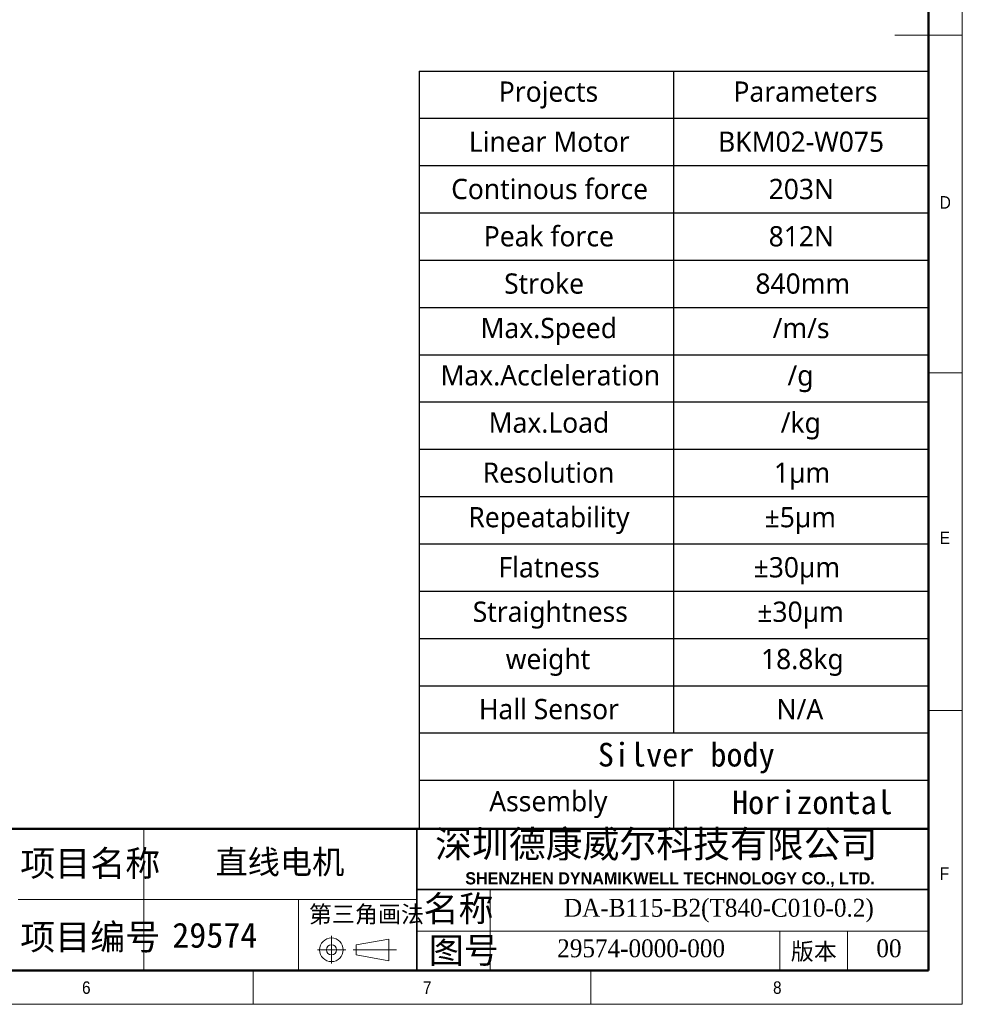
# Model space of a CAD drawing. Header units: millimetres. Extents: x 25 to 2075, y 25 to 1460.
# Tile 8 of 15: x 1377 to 2075, y 25 to 754. Entities that reach past the tile are written whole.
import ezdxf

# ---------------------------------------------------------------- set-up
doc = ezdxf.new("R2010")
doc.units = ezdxf.units.MM
doc.header["$LTSCALE"] = 5
doc.layers.add('文字_', color=7, linetype='Continuous')
doc.styles.add('SLDTEXTSTYLE0', font='MSYH.TTC', dxfattribs={"bigfont": 'bigfont'})
doc.styles.add('SLDTEXTSTYLE1', font='GOTHIC.TTF', dxfattribs={"width": 0.913})
doc.styles.add('SLDTEXTSTYLE10', font='MSYH.TTC')
doc.styles.add('SLDTEXTSTYLE11', font='SIMSUN.TTC')
doc.styles.add('SLDTEXTSTYLE4', font='SIMSUN.TTC', dxfattribs={"bigfont": 'bigfont'})
doc.styles.add('SLDTEXTSTYLE5', font='SIMHEI.TTF', dxfattribs={"bigfont": 'bigfont'})
doc.styles.add('SLDTEXTSTYLE6', font='ARIAL BOLD.TTF', dxfattribs={"width": 0.948})
doc.styles.add('SLDTEXTSTYLE7', font='TIMES NEW ROMAN.TTF', dxfattribs={"width": 0.933})
doc.styles.add('SLDTEXTSTYLE8', font='SIMHEI.TTF')

# ---------------------------------------------------------------- blocks, each defined once
blk = doc.blocks.new('SW_TABLEANNOTATION_1')
at = {"color": 0}
for p, q in [((0, 0), (0, -35)), ((0, 0), (188.42, 0)), ((188.42, 0), (188.42, -35)), ((188.42, 0), (376.85, 0)), ((376.85, 0), (376.85, -35)), ((0, -35), (0, -70)), ((0, -35), (188.42, -35)), ((188.42, -35), (188.42, -70)), ((188.42, -35), (376.85, -35)), ((376.85, -35), (376.85, -70)), ((0, -70), (0, -105)), ((0, -70), (188.42, -70)), ((188.42, -70), (188.42, -105)), ((188.42, -70), (376.85, -70)), ((376.85, -70), (376.85, -105)), ((0, -105), (0, -140)), ((0, -105), (188.42, -105)), ((188.42, -105), (188.42, -140)), ((188.42, -105), (376.85, -105)), ((376.85, -105), (376.85, -140)), ((0, -140), (0, -175)), ((0, -140), (188.42, -140)), ((188.42, -140), (188.42, -175)), ((188.42, -140), (376.85, -140)), ((376.85, -140), (376.85, -175)), ((0, -175), (0, -210)), ((0, -175), (188.42, -175)), ((188.42, -175), (188.42, -210)), ((188.42, -175), (376.85, -175)), ((376.85, -175), (376.85, -210)), ((0, -210), (0, -245)), ((0, -210), (188.42, -210)), ((188.42, -210), (188.42, -245)), ((188.42, -210), (376.85, -210)), ((376.85, -210), (376.85, -245)), ((0, -245), (0, -280)), ((0, -245), (188.42, -245)), ((188.42, -245), (188.42, -280)), ((188.42, -245), (376.85, -245)), ((376.85, -245), (376.85, -280)), ((0, -280), (0, -315)), ((0, -280), (188.42, -280)), ((188.42, -280), (188.42, -315)), ((188.42, -280), (376.85, -280)), ((376.85, -280), (376.85, -315)), ((0, -315), (0, -350)), ((0, -315), (188.42, -315)), ((188.42, -315), (188.42, -350)), ((188.42, -315), (376.85, -315)), ((376.85, -315), (376.85, -350)), ((0, -350), (0, -385)), ((0, -350), (188.42, -350)), ((188.42, -350), (188.42, -385)), ((188.42, -350), (376.85, -350)), ((376.85, -350), (376.85, -385)), ((0, -385), (0, -420)), ((0, -385), (188.42, -385)), ((188.42, -385), (188.42, -420)), ((188.42, -385), (376.85, -385)), ((376.85, -385), (376.85, -420)), ((0, -420), (0, -455)), ((0, -420), (188.42, -420)), ((188.42, -420), (188.42, -455)), ((188.42, -420), (376.85, -420)), ((376.85, -420), (376.85, -455)), ((0, -455), (0, -490)), ((0, -455), (188.42, -455)), ((188.42, -455), (188.42, -490)), ((188.42, -455), (376.85, -455)), ((376.85, -455), (376.85, -490)), ((0, -490), (0, -525)), ((0, -490), (188.42, -490)), ((188.42, -490), (376.85, -490)), ((376.85, -490), (376.85, -525)), ((0, -525), (0, -560.53)), ((0, -525), (188.42, -525)), ((188.42, -525), (188.42, -560.53)), ((188.42, -525), (376.85, -525)), ((376.85, -525), (376.85, -560.53)), ((0, -560.53), (188.42, -560.53)), ((188.42, -560.53), (376.85, -560.53))]:
    blk.add_line(p, q, dxfattribs=at)
at = {"color": 0, "attachment_point": 1}
for s, insert, char_height, style in [('Projects', (59.09, -7.74), 15, 'SLDTEXTSTYLE10'), ('Parameters', (232.86, -7.74), 15, 'SLDTEXTSTYLE10'), ('Linear Motor', (36.96, -44.82), 15, 'SLDTEXTSTYLE10'), ('BKM02-W075', (221.45, -44.82), 15, 'SLDTEXTSTYLE10'), ('Continous force', (23.8, -79.82), 15, 'SLDTEXTSTYLE10'), ('203N', (258.88, -79.82), 15, 'SLDTEXTSTYLE10'), ('Peak force', (47.96, -114.82), 15, 'SLDTEXTSTYLE10'), ('812N', (258.88, -114.82), 15, 'SLDTEXTSTYLE10'), ('Stroke ', (63.04, -149.82), 15, 'SLDTEXTSTYLE10'), ('840mm', (249.08, -149.82), 15, 'SLDTEXTSTYLE10'), ('Max.Speed', (45.54, -182.74), 15, 'SLDTEXTSTYLE10'), ('/m/s', (261.8, -182.74), 15, 'SLDTEXTSTYLE10'), ('Max.Accleleration', (15.89, -217.74), 15, 'SLDTEXTSTYLE10'), ('/g', (272.78, -217.74), 15, 'SLDTEXTSTYLE10'), ('Max.Load', (51.54, -252.74), 15, 'SLDTEXTSTYLE10'), ('/kg', (267.75, -252.74), 15, 'SLDTEXTSTYLE10'), ('Resolution', (47.16, -289.82), 15, 'SLDTEXTSTYLE10'), ('1μm', (262.76, -289.82), 15, 'SLDTEXTSTYLE0'), ('Repeatability', (36.55, -322.74), 15, 'SLDTEXTSTYLE10'), ('±5μm', (255.91, -322.74), 15, 'SLDTEXTSTYLE0'), ('Flatness', (58.81, -359.82), 15, 'SLDTEXTSTYLE10'), ('±30μm ', (247.76, -359.82), 15, 'SLDTEXTSTYLE0'), ('Straightness', (39.82, -392.74), 15, 'SLDTEXTSTYLE10'), ('±30μm', (250.49, -392.74), 15, 'SLDTEXTSTYLE0'), ('weight', (64.19, -427.74), 15, 'SLDTEXTSTYLE10'), ('18.8kg', (253.22, -427.74), 15, 'SLDTEXTSTYLE10'), ('Hall Sensor', (44.36, -464.82), 15, 'SLDTEXTSTYLE10'), ('N/A', (264.68, -464.82), 15, 'SLDTEXTSTYLE10'), ('Silver body', (132.41, -497.32), 17.5, 'SLDTEXTSTYLE11'), ('Assembly', (52, -533), 15, 'SLDTEXTSTYLE10'), ('Horizontal', (231.72, -532.59), 17.5, 'SLDTEXTSTYLE11')]:
    blk.add_mtext(s, dxfattribs=dict(at, insert=insert, char_height=char_height, style=style))

msp = doc.modelspace()

# ---------------------------------------------------------------- linework, layer by layer
at = {"color": 7, "linetype": 'Continuous', "lineweight": 18}
for p, q in [((2075, 25), (2075, 1460)), ((2050, 1435), (2050, 50)), ((2075, 742.5), (2025, 742.5)), ((2050, 492.5), (2075, 492.5)), ((2050, 242.5), (2075, 242.5)), ((1469.1269647, 155), (1469.1269647, 50)), ((1725.4624151, 110), (1725.4624151, 50)), ((1375.9224133, 102.5), (1671.2540608, 102.5)), ((1583.6397303, 102.5), (1583.6397303, 50)), ((1607.8981135, 75.742623), (1607.8981135, 55.3154306)), ((1626.1916166, 69.0937378), (1650.4688058, 73.2934248)), ((1650.4688058, 73.2934248), (1650.4688058, 57.3019962)), ((1671.2540608, 79.2002738), (2050, 79.2002738)), ((1940, 79.2002738), (1940, 50)), ((1990, 79.2002738), (1990, 50)), ((1626.1916166, 61.5937378), (1626.1916166, 69.0937378)), ((1597.4992283, 65.3437378), (1618.5058266, 65.3437378)), ((1624.0251405, 65.3437378), (1655.9734766, 65.3437378)), ((1626.1916166, 61.5937378), (1650.4688058, 57.3019962)), ((50, 50), (2050, 50)), ((615, 50), (2050, 50)), ((1550, 25), (1550, 50)), ((1800, 50), (1800, 25)), ((25, 25), (2075, 25))]:
    msp.add_line(p, q, dxfattribs=at)
at = {"color": 7, "linetype": 'Continuous', "lineweight": 50}
for p, q in [((2050, 1435), (2050, 50)), ((2050, 155), (915, 155)), ((50, 50), (2050, 50))]:
    msp.add_line(p, q, dxfattribs=at)
at = {"color": 7, "linetype": 'Continuous', "lineweight": 35}
for p, q in [((1671.2540608, 155), (1671.2540608, 50)), ((1671.2540608, 110), (2050, 110))]:
    msp.add_line(p, q, dxfattribs=at)
at = {"color": 7, "linetype": 'Continuous', "lineweight": 18}
for radius in [8.75, 3.75]:
    msp.add_circle((1607.8981135, 65.3437378), radius, dxfattribs=at)

# ---------------------------------------------------------------- block references
msp.add_blockref('SW_TABLEANNOTATION_1', (1672.7545404, 715.8458956))

# ---------------------------------------------------------------- texts
at = {"color": 7, "linetype": 'Continuous', "lineweight": 0}
for s, insert, char_height, attachment_point, style in [('D', (2058.3333333, 623.231533), 9.2604167, 1, 'SLDTEXTSTYLE1'), ('E', (2058.3333333, 374.9441835), 9.2604167, 1, 'SLDTEXTSTYLE1'), ('深圳德康威尔科技有限公司', (1684.7259439, 153.6322303), 20, 1, 'SLDTEXTSTYLE5'), ('项目名称', (1377.519909, 138.8402697), 19, 1, 'SLDTEXTSTYLE4'), ('F', (2058.3333333, 126.3961334), 9.2604167, 1, 'SLDTEXTSTYLE1'), ('SHENZHEN DYNAMIKWELL TECHNOLOGY CO., LTD.', (1706.9976987, 122.7774157), 9, 1, 'SLDTEXTSTYLE6'), ('名称', (1676.1174237, 105.3302296), 19, 1, 'SLDTEXTSTYLE4'), ('DA-B115-B2(T840-C010-0.2)', (1894.7515637, 103.0630895), 13.229166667, 2, 'SLDTEXTSTYLE7'), ('第三角画法', (1591.2109139, 97.9303865), 12.5, 1, 'SLDTEXTSTYLE4'), ('项目编号', (1377.519909, 84.3601636), 19, 1, 'SLDTEXTSTYLE4'), ('图号', (1680.0130134, 74.4848731), 19, 1, 'SLDTEXTSTYLE4'), ('版本', (1965.0401468, 70.4004553), 12.5, 2, 'SLDTEXTSTYLE4'), ('6', (1423.286376, 41.9842102), 9.2604167, 1, 'SLDTEXTSTYLE1'), ('7', (1675.7283625, 41.9842102), 9.2604167, 1, 'SLDTEXTSTYLE1'), ('8', (1934.8867765, 41.9842102), 9.2604167, 1, 'SLDTEXTSTYLE1')]:
    msp.add_mtext(s, dxfattribs=dict(at, insert=insert, char_height=char_height, attachment_point=attachment_point, style=style))
at = {"layer": '文字_', "attachment_point": 2}
for s, insert, char_height, style in [('直线电机', (1569.7287068, 139.0331761), 17.5, 'SLDTEXTSTYLE0'), ('29574', (1521.5602136, 85.4287318), 18.52083333, 'SLDTEXTSTYLE8'), ('29574-0000-000', (1837.186862, 73.0630895), 13.229166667, 'SLDTEXTSTYLE7'), ('00', (2020.6890192, 73.0630895), 13.22916667, 'SLDTEXTSTYLE7')]:
    msp.add_mtext(s, dxfattribs=dict(at, insert=insert, char_height=char_height, style=style))

doc.saveas('drawing.dxf')
